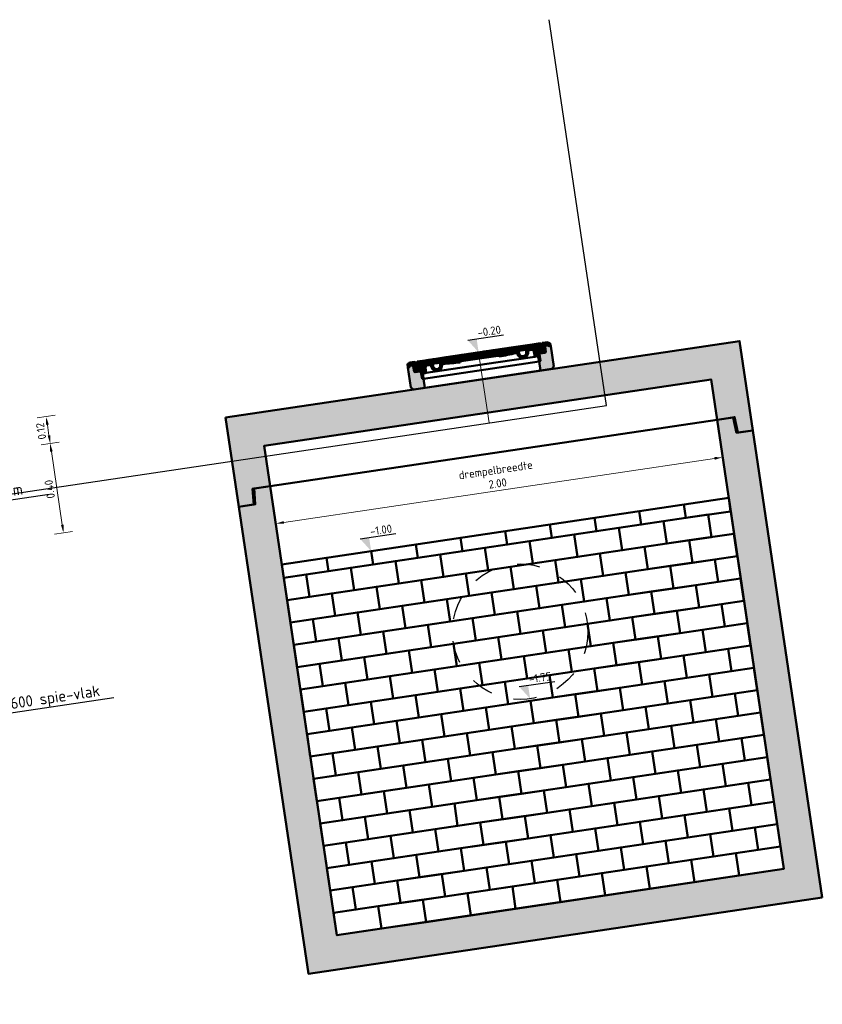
# Model space of a CAD drawing. Header units: metres. Extents: x 0 to 137602, y 0 to 467030.
# Tile 22 of 23: x 136905.92 to 136909.47, y 467025.58 to 467029.94. Entities that reach past the tile are written whole.
import ezdxf
from ezdxf import colors
from ezdxf.entities.mleader import LeaderData, LeaderLine
from ezdxf.math import Vec2, Vec3

# ---------------------------------------------------------------- set-up
doc = ezdxf.new("R2010")
doc.units = ezdxf.units.M
doc.linetypes.add('NLCS-HIDDEN', pattern=[4, 2, -2])
for name, color, linetype, lineweight in [('N-WE-AL-DETAILS_RIOOL-S', 7, 'Continuous', 25), ('N-WE-BC-BETONVORM-AD', 254, 'Continuous', 18), ('N-WE-RI-M', 7, 'Continuous', 18), ('N-WE-RI-PUT_BETON-GD', 7, 'Continuous', 50), ('N-WE-RI-PUT_BETON-GN', 7, 'NLCS-HIDDEN', 25), ('N-WE-VH-M', 7, 'Continuous', 18), ('X-XX-AL-PEILMAAT-SD', 7, 'Continuous', 25), ('X-XX-AL-VERWIJZING_DETAIL-T25', 7, 'Continuous', 25)]:
    doc.layers.add(name, color=color, linetype=linetype, lineweight=lineweight)
doc.layers.add('X-XX-AL-HULPLIJN-G', color=30, linetype='Continuous', lineweight=18, plot=False)
doc.layers.add('X-XX-AL-HULPLIJN-GD', color=30, linetype='Continuous', lineweight=25, plot=False)
doc.styles.add('NLCS-ISO', font='NLCS-ISO.ttf')
doc.styles.add('NLCS-ISO-M20-T18', font='NLCS-ISO.ttf', dxfattribs={"height": 0.036})
doc.styles.add('NLCS-ISO-M20-T25', font='NLCS-ISO.ttf', dxfattribs={"height": 0.05})
doc.dimstyles.new('NLCS-M20-T18-PIJL_L2_H2', dxfattribs={"dimscale": 0.02, "dimtxt": 2.5, "dimasz": 1.8, "dimexe": 2, "dimexo": 2, "dimgap": 0.7, "dimtad": 1, "dimzin": 0, "dimdsep": 46, "dimtxsty": 'NLCS-ISO-M20-T18', "dimcen": 0, "dimdle": 2, "dimclrd": 256, "dimclre": 256, "dimclrt": 10, "dimazin": 0, "dimtfac": 1, "dimtdec": 3, "dimtofl": 0, "dimtmove": 0, "dimatfit": 3, "dimfxl": 2, "dimfxlon": 1, "dimtfillclr": 256, "dimtolj": 1, "dimtzin": 0, "dimlwd": -1, "dimlwe": -1, "dimarcsym": 0})
pattern_1 = [(135, (-0.111887, 0.490277), (-0.00441942, -0.00441942), [])]

# ---------------------------------------------------------------- blocks, each defined once
blk = doc.blocks.new('*X250')
at = {"color": 0}
for p, q in [((1514.8, -270.6), (1526.5, -258.9)), ((1515.4, -261.2), (1531.8, -244.8)), ((1515.9, -251.9), (1523, -244.8)), ((1529.6, -255.8), (1540.6, -244.8)), ((1538.5, -255.8), (1549.5, -244.8)), ((1543.5, -259.6), (1550.6, -252.5)), ((1487.6, -271.4), (1488.1, -270.8)), ((1488, -279.8), (1497, -270.8)), ((1488.4, -288.2), (1504.4, -272.2)), ((1488.8, -296.6), (1497.3, -288.2)), ((1489.3, -305), (1496.9, -297.4)), ((1499.6, -285.9), (1509.6, -275.8)), ((1508.5, -285.8), (1526.2, -268.1)), ((1517.3, -285.8), (1525.9, -277.3)), ((1489.7, -313.4), (1496.6, -306.5)), ((1491.2, -320.8), (1496.3, -315.7))]:
    blk.add_line(p, q, dxfattribs=at)
blk = doc.blocks.new('putafdekking 120')
h = blk.add_hatch()
h.set_pattern_fill('ANSI31', color=256, scale=0.05, style=0)
h.set_pattern_definition([(45, (-6.7027224, -0.449537), (-0.0044194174, 0.0044194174), [])])
h.paths.add_polyline_path([(-0.295, 0.1021), (-0.2941, 0.0779, 0.403543), (-0.2911, 0.075), (-0.2687, 0.075, -0.409339), (-0.2657, 0.0721), (-0.2646, 0.0428, 0.39896), (-0.2617, 0.04), (-0.2585, 0.04), (-0.2561, 0.0886), (-0.2561, 0.09), (-0.272, 0.09), (-0.275, 0.085), (-0.283, 0.085), (-0.2848, 0.116), (-0.3187, 0.116), (-0.3195, 0.1), (-0.312, 0.1), (-0.312, 0.102, -0.414214), (-0.309, 0.105), (-0.298, 0.105, -0.403543)])
h = blk.add_hatch(color=256)
h.paths.add_polyline_path([(-0.2811, 0.0982), (-0.2838, 0.0982), (-0.2833, 0.0898), (-0.2741, 0.0898), (-0.2741, 0.0903, -0.000168), (-0.2807, 0.0905)])
h.paths.add_polyline_path([(-0.2735, 0.0982), (-0.2811, 0.0982), (-0.2807, 0.0905, 0.000168), (-0.2741, 0.0903)])
h.paths.add_polyline_path([(-0.2555, 0.0982), (-0.2735, 0.0982), (-0.2741, 0.0903), (-0.2622, 0.09), (-0.256, 0.09), (-0.256, 0.0898), (-0.2549, 0.0898)])
h.paths.add_polyline_path([(-0.2741, 0.0903), (-0.2741, 0.0898), (-0.2721, 0.0898), (-0.272, 0.09), (-0.2622, 0.09)])
h.paths.add_polyline_path([(-0.2622, 0.09), (-0.272, 0.09), (-0.2721, 0.0898), (-0.256, 0.0898), (-0.256, 0.0898)])
h = blk.add_hatch()
h.set_pattern_fill('ANSI31', color=256, scale=0.05, angle=90, style=0)
h.set_pattern_definition(pattern_1)
h.paths.add_polyline_path([(-0.2455, 0.116), (-0.282, 0.116), (-0.2807, 0.0905, 0.000168), (-0.2741, 0.0903), (-0.2735, 0.0982), (-0.2555, 0.0982), (-0.2549, 0.0898, 0.000003), (-0.2548, 0.0898, -0.000001), (-0.2548, 0.0898, -0.39539), (-0.2519, 0.0869), (-0.2511, 0.0669, 0.402899), (-0.2481, 0.064), (-0.2455, 0.064)])
for points in [[(-0.256, 0.09), (-0.2622, 0.09), (-0.256, 0.0898)], [(0.2624, 0.09), (0.256, 0.09), (0.256, 0.0898, 0.000162)]]:
    blk.add_hatch(color=256).paths.add_polyline_path(points)
h = blk.add_hatch()
h.set_pattern_fill('ANSI31', color=256, scale=0.05, angle=90, style=0)
h.set_pattern_definition(pattern_1)
h.paths.add_polyline_path([(-0.1606, 0.116), (-0.19, 0.116), (-0.19, 0.1), (-0.176, 0.1), (-0.1765, 0.0893), (-0.1683, 0.0893, -0.337176), (-0.1632, 0.0926, 0.000319), (-0.1606, 0.0923)])
h.paths.add_polyline_path([(-0.19, 0.116), (-0.2455, 0.116), (-0.2455, 0.064), (-0.243, 0.064), (-0.2421, 0.0878, -0.428049), (-0.2312, 0.0974, 0.001093), (-0.2195, 0.0964, -0.376421), (-0.2167, 0.0936), (-0.2165, 0.0893), (-0.2085, 0.0893), (-0.209, 0.1), (-0.19, 0.1)])
h = blk.add_hatch()
h.set_pattern_fill('ANSI31', color=256, scale=0.05, angle=90, style=0)
h.set_pattern_definition(pattern_1)
h.paths.add_polyline_path([(-0.145, 0.12), (-0.24, 0.12), (-0.2425, 0.116), (-0.1425, 0.116)])
h = blk.add_hatch()
h.set_pattern_fill('ANSI31', color=256, scale=0.05, angle=90, style=0)
h.set_pattern_definition(pattern_1)
h.paths.add_polyline_path([(-0.1686, 0.088, -0.066176), (-0.1683, 0.0893), (-0.1765, 0.0893), (-0.1765, 0.0892, -0.214804), (-0.1825, 0.0775, -0.066594), (-0.1861, 0.0753), (-0.1735, 0.0753, 0.144552)])
h.paths.add_polyline_path([(-0.2085, 0.0892), (-0.2085, 0.0893), (-0.2165, 0.0893), (-0.2165, 0.0891, 0.156776), (-0.2115, 0.0753), (-0.1989, 0.0753, -0.066594), (-0.2025, 0.0775, -0.214804)])
h.paths.add_polyline_path([(-0.19, 0.0742, -0.141721), (-0.1989, 0.0753), (-0.2115, 0.0753, 0.121312), (-0.2025, 0.0682, 0.133842), (-0.19, 0.0661)])
h.paths.add_polyline_path([(-0.1735, 0.0753), (-0.1861, 0.0753, -0.063878), (-0.19, 0.0742), (-0.19, 0.0661, 0.082019), (-0.1825, 0.0682, 0.121312)])
h = blk.add_hatch()
h.set_pattern_fill('ANSI31', color=256, scale=0.05, angle=90, style=0)
h.set_pattern_definition(pattern_1)
h.paths.add_polyline_path([(-0.124, 0.116), (-0.1425, 0.116), (-0.1606, 0.116), (-0.1606, 0.0923, 0.004382), (-0.124, 0.0899)])
h = blk.add_hatch()
h.set_pattern_fill('ANSI31', color=256, scale=0.05, angle=90, style=0)
h.set_pattern_definition(pattern_1)
h.paths.add_polyline_path([(0, 0.116), (-0.124, 0.116), (-0.124, 0.0899, 0.004381), (-0.0875, 0.088, -0.414214), (-0.0829, 0.0926), (0, 0.0926)])
h = blk.add_hatch()
h.set_pattern_fill('ANSI31', color=256, scale=0.05, angle=90, style=0)
h.set_pattern_definition(pattern_1)
h.paths.add_polyline_path([(0, 0.116), (0, 0.0926), (0.0829, 0.0926, -0.414214), (0.0875, 0.088, 0.009082), (0.1632, 0.0926, -0.412558), (0.1686, 0.088, 0.270609), (0.1825, 0.0682, 0.218258), (0.2025, 0.0682, 0.28348), (0.2165, 0.0891), (0.2167, 0.0936, -0.376421), (0.2195, 0.0964, 0.001093), (0.2312, 0.0974, -0.428049), (0.2421, 0.0878), (0.243, 0.064), (0.2481, 0.064, 0.402785), (0.2511, 0.0669), (0.2519, 0.0869, -0.395381), (0.2548, 0.0898), (0.2549, 0.0898), (0.2555, 0.0982), (0.2735, 0.0982), (0.2741, 0.0903), (0.2807, 0.0905), (0.282, 0.116), (0.2425, 0.116)])
h.paths.add_polyline_path([(0.176, 0.1), (0.209, 0.1), (0.2085, 0.0892, -0.214804), (0.2025, 0.0775, -0.351), (0.1825, 0.0775, -0.214804), (0.1765, 0.0892)], flags=16)
h = blk.add_hatch()
h.set_pattern_fill('ANSI31', color=256, scale=0.05, angle=90, style=0)
h.set_pattern_definition(pattern_1)
h.paths.add_polyline_path([(0.24, 0.12), (0.145, 0.12), (0.1425, 0.116), (0.2425, 0.116)])
h = blk.add_hatch(color=256)
h.paths.add_polyline_path([(0.2838, 0.0982), (0.2811, 0.0982), (0.2807, 0.0905), (0.2741, 0.0903), (0.2741, 0.0898), (0.2833, 0.0898)])
h.paths.add_polyline_path([(0.2811, 0.0982), (0.2735, 0.0982), (0.2741, 0.0903), (0.2807, 0.0905)])
h.paths.add_polyline_path([(0.2735, 0.0982), (0.2555, 0.0982), (0.2549, 0.0898, 0.000029), (0.256, 0.0898), (0.256, 0.09), (0.2624, 0.09, 0.000298), (0.2741, 0.0903), (0.2741, 0.0903)])
h.paths.add_polyline_path([(0.2741, 0.0903, -0.000298), (0.2624, 0.09), (0.272, 0.09), (0.2721, 0.0898), (0.2741, 0.0898)])
h.paths.add_polyline_path([(0.272, 0.09), (0.2624, 0.09, -0.000162), (0.256, 0.0898), (0.256, 0.0898), (0.2721, 0.0898)], flags=17)
at = {"layer": 'N-WE-BC-BETONVORM-AD'}
h = blk.add_hatch(color=256, dxfattribs=at)
h.dxf.hatch_style = 1
h.paths.add_polyline_path([(-0.2646, 0.0428), (-0.2657, 0.0722, 0.39896), (-0.2687, 0.075), (-0.2911, 0.075, -0.403543), (-0.2941, 0.0779), (-0.295, 0.1021, 0.403543), (-0.298, 0.105), (-0.309, 0.105, 0.414214), (-0.312, 0.102), (-0.312, 0.1), (-0.3195, 0.1), (-0.3195, 0.01), (-0.3095, 0), (-0.2585, 0), (-0.2585, 0.04), (-0.2617, 0.04, -0.39896)])
h = blk.add_hatch(color=256, dxfattribs=at)
h.dxf.hatch_style = 1
h.paths.add_polyline_path([(0.3195, 0.1), (0.312, 0.1), (0.312, 0.102, 0.414214), (0.309, 0.105), (0.298, 0.105, 0.403543), (0.295, 0.1021), (0.2941, 0.0779, -0.403543), (0.2911, 0.075), (0.2687, 0.075, 0.409339), (0.2657, 0.0721), (0.2647, 0.0429, -0.409339), (0.2617, 0.04), (0.2585, 0.04), (0.2585, 0), (0.3095, 0), (0.3195, 0.01)])
for p, q in [((-0.3195, 0.1), (-0.3187, 0.116)), ((-0.3195, 0.1), (-0.312, 0.1)), ((-0.3187, 0.116), (-0.2848, 0.116)), ((-0.31, 0.12), (-0.3125, 0.116)), ((-0.312, 0.1), (-0.312, 0.102)), ((-0.31, 0.12), (-0.285, 0.12)), ((-0.309, 0.105), (-0.298, 0.105)), ((-0.2941, 0.0779), (-0.295, 0.1021)), ((-0.285, 0.12), (-0.2825, 0.116)), ((-0.2848, 0.116), (-0.282, 0.116)), ((-0.2848, 0.116), (-0.283, 0.085)), ((-0.2838, 0.0982), (-0.2555, 0.0982)), ((-0.2548, 0.0898), (-0.2833, 0.0898)), ((-0.282, 0.116), (-0.2425, 0.116)), ((-0.2807, 0.0905), (-0.282, 0.116)), ((-0.275, 0.12), (-0.2775, 0.116)), ((-0.275, 0.12), (-0.25, 0.12)), ((-0.275, 0.12), (-0.24, 0.12)), ((-0.275, 0.085), (-0.272, 0.09)), ((-0.2735, 0.0982), (-0.2741, 0.0898)), ((-0.2741, 0.0903), (-0.2549, 0.0898)), ((-0.272, 0.09), (-0.2561, 0.09)), ((-0.272, 0.09), (-0.256, 0.09)), ((-0.272, 0.09), (-0.256, 0.09)), ((-0.256, 0.09), (-0.2585, 0.04)), ((-0.2555, 0.0982), (-0.2549, 0.0898)), ((-0.25, 0.12), (-0.2475, 0.116)), ((-0.24, 0.12), (-0.2425, 0.116)), ((-0.24, 0.12), (-0.215, 0.12)), ((-0.145, 0.12), (-0.24, 0.12)), ((-0.2167, 0.0936), (-0.2165, 0.0891)), ((-0.209, 0.1), (-0.2085, 0.0892)), ((-0.209, 0.1), (-0.176, 0.1)), ((-0.205, 0.12), (-0.18, 0.12)), ((-0.176, 0.1), (-0.1765, 0.0892)), ((-0.17, 0.12), (-0.145, 0.12)), ((-0.145, 0.12), (0.145, 0.12)), ((-0.145, 0.12), (-0.1425, 0.116)), ((-0.1425, 0.116), (0, 0.116)), ((-0.1425, 0.116), (0.1425, 0.116)), ((-0.135, 0.12), (-0.1375, 0.116)), ((-0.135, 0.12), (-0.11, 0.12)), ((-0.11, 0.12), (-0.1075, 0.116)), ((-0.1, 0.12), (-0.1025, 0.116)), ((-0.1, 0.12), (-0.075, 0.12)), ((-0.0875, 0.088), (-0.0875, 0.088)), ((-0.0829, 0.0926), (0.0829, 0.0926)), ((-0.075, 0.12), (-0.0725, 0.116)), ((-0.065, 0.12), (-0.0675, 0.116)), ((-0.065, 0.12), (-0.04, 0.12)), ((-0.04, 0.12), (-0.0375, 0.116)), ((-0.03, 0.12), (-0.0325, 0.116)), ((-0.03, 0.12), (-0.005, 0.12)), ((-0.005, 0.12), (-0.0025, 0.116)), ((0.1425, 0.116), (0, 0.116)), ((0.005, 0.12), (0.0025, 0.116)), ((0.03, 0.12), (0.005, 0.12)), ((0.03, 0.12), (0.0325, 0.116)), ((0.04, 0.12), (0.0375, 0.116)), ((0.065, 0.12), (0.04, 0.12)), ((0.065, 0.12), (0.0675, 0.116)), ((0.075, 0.12), (0.0725, 0.116)), ((0.0875, 0.088), (0.0875, 0.088)), ((0.1, 0.12), (0.1025, 0.116)), ((0.11, 0.12), (0.1075, 0.116)), ((0.135, 0.12), (0.1375, 0.116)), ((0.145, 0.12), (0.1425, 0.116)), ((0.145, 0.12), (0.24, 0.12)), ((0.209, 0.1), (0.176, 0.1)), ((0.176, 0.1), (0.1765, 0.0892)), ((0.209, 0.1), (0.2085, 0.0892)), ((0.2167, 0.0936), (0.2165, 0.0891)), ((0.24, 0.12), (0.275, 0.12)), ((0.24, 0.12), (0.2425, 0.116)), ((0.2425, 0.116), (0.282, 0.116)), ((0.25, 0.12), (0.2475, 0.116)), ((0.2549, 0.0898), (0.2548, 0.0898)), ((0.2555, 0.0982), (0.2549, 0.0898)), ((0.2549, 0.0898), (0.2833, 0.0898)), ((0.2838, 0.0982), (0.2555, 0.0982)), ((0.256, 0.09), (0.2585, 0.04)), ((0.256, 0.09), (0.272, 0.09)), ((0.272, 0.09), (0.256, 0.09)), ((0.275, 0.085), (0.272, 0.09)), ((0.2735, 0.0982), (0.2741, 0.0898)), ((0.2741, 0.0903), (0.2807, 0.0905)), ((0.275, 0.12), (0.2775, 0.116)), ((0.2807, 0.0905), (0.282, 0.116)), ((0.2848, 0.116), (0.282, 0.116)), ((0.285, 0.12), (0.2825, 0.116)), ((0.2848, 0.116), (0.283, 0.085)), ((0.3187, 0.116), (0.2848, 0.116)), ((0.31, 0.12), (0.285, 0.12)), ((0.2941, 0.0779), (0.295, 0.1021)), ((0.309, 0.105), (0.298, 0.105)), ((0.31, 0.12), (0.3125, 0.116)), ((0.312, 0.1), (0.312, 0.102)), ((0.3195, 0.1), (0.312, 0.1)), ((0.3195, 0.1), (0.3187, 0.116)), ((-0.2911, 0.075), (-0.2814, 0.075)), ((-0.2911, 0.075), (-0.2687, 0.075)), ((-0.283, 0.085), (-0.275, 0.085)), ((-0.2657, 0.0722), (-0.2646, 0.0428)), ((0.2657, 0.0722), (0.2646, 0.0428)), ((0.2911, 0.075), (0.2687, 0.075)), ((0.283, 0.085), (0.275, 0.085)), ((-0.2585, 0.04), (-0.2617, 0.04)), ((-0.2585, 0.04), (0.2585, 0.04)), ((0.2585, 0.04), (0.2617, 0.04))]:
    blk.add_line(p, q)
at = {"color": 7}
for p, q in [((-0.2421, 0.0878), (-0.243, 0.064)), ((0.2421, 0.0878), (0.243, 0.064)), ((-0.2519, 0.0869), (-0.2511, 0.0669)), ((-0.2481, 0.064), (-0.243, 0.064)), ((-0.243, 0.064), (-0.2424, 0.0792)), ((-0.243, 0.064), (0.068, 0.064)), ((0.068, 0.064), (0.243, 0.064)), ((0.243, 0.064), (0.2481, 0.064)), ((0.2511, 0.0669), (0.2519, 0.0869))]:
    blk.add_line(p, q, dxfattribs=at)
at = {"color": 0, "linetype": 'ByBlock'}
blk.add_line((0.0219, 0.12), (0.0343, 0.12), dxfattribs=at)
for points in [[(-0.2585, 0.04), (-0.2585, 0), (-0.3095, 0), (-0.3195, 0.01), (-0.3195, 0.1)], [(0.2585, 0.04), (0.2585, 0), (0.3095, 0), (0.3195, 0.01), (0.3195, 0.1)], [(-0.2585, 0), (0.2585, 0)]]:
    blk.add_lwpolyline(points)
for centre, radius, start, end in [((-0.309, 0.102), 0.003, 90, 180), ((-0.298, 0.102), 0.003, 2.0953, 90), ((0, 9.9235), 9.837, 268.36482, 268.40334), ((0, 9.9235), 9.837, 268.51535, 268.5157), ((-0.2321, 0.0874), 0.01, 85.0845, 177.7778), ((0.0003, 2.79), 2.7026, 265.0845, 265.335), ((-0.2197, 0.0934), 0.003, 2.8253, 85.335), ((-0.1925, 0.09), 0.024, 182.0679, 245.3757), ((-0.1925, 0.09), 0.016, 182.8253, 231.3178), ((-0.1925, 0.09), 0.016, 308.6822, 357.1747), ((-0.1925, 0.09), 0.024, 294.6243, 355.1927), ((-0.1636, 0.0876), 0.005, 85.5168, 175.1927), ((0, 2.1742), 2.088, 265.5168, 267.5983), ((-0.0829, 0.088), 0.0046, 90, 180), ((0.0829, 0.088), 0.0046, 0, 90), ((0, 2.1742), 2.088, 272.4017, 274.4832), ((0.1636, 0.0876), 0.005, 4.8073, 94.4832), ((0.1925, 0.09), 0.024, 184.8073, 245.3757), ((0.1925, 0.09), 0.016, 182.8253, 231.3178), ((0.1925, 0.09), 0.016, 308.6822, 357.1747), ((0.1925, 0.09), 0.024, 294.6243, 357.9321), ((0.2197, 0.0934), 0.003, 94.665, 177.1747), ((-0.0003, 2.79), 2.7026, 274.665, 274.9155), ((0.2321, 0.0874), 0.01, 2.2222, 94.9155), ((0, 9.9235), 9.837, 271.48465, 271.59666), ((0.298, 0.102), 0.003, 90, 177.9047), ((0.309, 0.102), 0.003, 0, 90), ((-0.2911, 0.078), 0.003, 182.0953, 270), ((-0.2687, 0.072), 0.003, 3, 90), ((-0.1925, 0.09), 0.024, 192.0349, 245.3757), ((-0.1925, 0.09), 0.024, 192.0349, 245.3757), ((-0.1925, 0.09), 0.016, 231.3178, 308.6822), ((-0.1925, 0.09), 0.024, 245.3757, 294.6243), ((-0.1925, 0.09), 0.024, 294.6243, 339.7821), ((0.1925, 0.09), 0.016, 231.3178, 308.6822), ((0.1925, 0.09), 0.024, 245.3757, 294.6243), ((0.2687, 0.072), 0.003, 90, 177), ((0.2911, 0.078), 0.003, 270, 357.9047), ((-0.2617, 0.043), 0.003, 183, 270), ((0.2617, 0.043), 0.003, 270, 357)]:
    blk.add_arc(centre, radius, start, end)
at = {"color": 7}
for centre, start, end in [((-0.2549, 0.0868), 2.2222, 88.5157), ((0.2549, 0.0868), 91.4636, 177.7553), ((-0.2481, 0.067), 182.2222, 270), ((0.2481, 0.067), 270, 357.7553)]:
    blk.add_arc(centre, 0.003, start, end, dxfattribs=at)
at = {"layer": 'Defpoints', "color": 0, "linetype": 'ByBlock'}
for p in [(-0.2807, 0.0905), (-0.1925, 0.09), (0.02, 0.12), (0.0305, 0.12), (0.2807, 0.0905), (-0.1757, 0.0728)]:
    blk.add_point(p, dxfattribs=at)
at = {"layer": 'X-XX-AL-HULPLIJN-G'}
blk.add_lwpolyline([(0, 0.12), (0, -0.1953)], dxfattribs=at)
at = {"xscale": 0.0009999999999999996, "yscale": 0.0009999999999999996, "zscale": 0.0009999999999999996}
blk.add_blockref('*X250', (-1.2315, 0.3608), dxfattribs=at)
blk = doc.blocks.new('*D263')
at = {"layer": 'Defpoints', "color": 0, "transparency": 16777216}
for p in [(136906.0555, 467028.063), (136904.6322, 467027.8515), (136904.691, 467027.4559)]:
    blk.add_point(p, dxfattribs=at)
at = {"layer": 'N-WE-RI-M', "transparency": 16777216}
for p, q in [((136906.016, 467028.0572), (136906.0951, 467028.0689)), ((136906.109, 467027.703), (136906.0608, 467028.0274)), ((136906.0747, 467027.6615), (136906.1539, 467027.6733))]:
    blk.add_line(p, q, dxfattribs=at)
for points in [[(136906.0549, 467028.0265), (136906.0667, 467028.0283), (136906.0555, 467028.063)], [(136906.1031, 467027.7021), (136906.115, 467027.7039), (136906.1143, 467027.6674)]]:
    blk.add_solid(points, dxfattribs=at)
at = {"layer": 'N-WE-RI-M', "color": 10, "transparency": 16777216, "insert": (136906.0533, 467027.8605), "char_height": 0.036, "attachment_point": 5, "rotation": 98.4528, "style": 'NLCS-ISO-M20-T18'}
blk.add_mtext('\\A1;0.40', dxfattribs=at)
blk = doc.blocks.new('*D264')
at = {"layer": 'Defpoints', "color": 0, "transparency": 16777216}
for p in [(136909.0321, 467028.0019), (136909.0588, 467027.8219), (136907.0805, 467027.5279)]:
    blk.add_point(p, dxfattribs=at)
at = {"layer": 'N-WE-RI-M', "transparency": 16777216}
for p, q in [((136909.0379, 467027.9623), (136909.0262, 467028.0415)), ((136907.0894, 467027.7132), (136908.9965, 467027.9966)), ((136907.0597, 467027.6684), (136907.0479, 467027.7475))]:
    blk.add_line(p, q, dxfattribs=at)
for points in [[(136908.9956, 467028.0025), (136908.9973, 467027.9907), (136909.0321, 467028.0019)], [(136907.0885, 467027.7191), (136907.0903, 467027.7073), (136907.0538, 467027.7079)]]:
    blk.add_solid(points, dxfattribs=at)
at = {"layer": 'N-WE-RI-M', "color": 10, "transparency": 16777216, "insert": (136908.0319, 467027.916), "char_height": 0.036, "attachment_point": 5, "rotation": 8.4528, "style": 'NLCS-ISO-M20-T18'}
blk.add_mtext('\\A1;drempelbreedte\\P2.00', dxfattribs=at)
blk = doc.blocks.new('*D286')
at = {"layer": 'Defpoints', "color": 0, "transparency": 16777216}
for p in [(136906.0555, 467028.063), (136904.6322, 467027.8515), (136903.477, 467027.8012)]:
    blk.add_point(p, dxfattribs=at)
at = {"layer": 'N-WE-VH-M', "transparency": 16777216}
for p, q in [((136905.9983, 467028.1758), (136906.0774, 467028.1876)), ((136906.0432, 467028.1461), (136906.0502, 467028.0986)), ((136906.016, 467028.0572), (136906.0951, 467028.0689))]:
    blk.add_line(p, q, dxfattribs=at)
for points in [[(136906.0372, 467028.1452), (136906.0491, 467028.147), (136906.0379, 467028.1817)], [(136906.0443, 467028.0978), (136906.0562, 467028.0995), (136906.0555, 467028.063)]]:
    blk.add_solid(points, dxfattribs=at)
at = {"layer": 'N-WE-VH-M', "color": 10, "transparency": 16777216, "insert": (136906.015, 467028.1177), "char_height": 0.036, "attachment_point": 5, "rotation": 98.4528, "style": 'NLCS-ISO-M20-T18'}
blk.add_mtext('\\A1;0.12', dxfattribs=at)
blk = doc.blocks.new('SAL-PEILMAAT_INFRACAD_H01-SOD')
blk.add_line((-2, 3), (6, 3))
blk.add_solid([(-2, 3), (0, 3), (0, 0)])
at = {"style": 'NLCS-ISO'}
blk.add_attdef('...', (0.4, 3.4), '', height=1.8, dxfattribs=at)

msp = doc.modelspace()

# ---------------------------------------------------------------- hatches: boundary and pattern name
at = {"layer": 'N-WE-BC-BETONVORM-AD'}
h = msp.add_hatch(color=256, dxfattribs=at)
h.dxf.hatch_style = 1
h.paths.add_polyline_path([(136906.8322, 467028.1785), (136906.891, 467027.7828), (136906.957, 467027.7926), (136906.9517, 467027.8626), (136907.0291, 467027.8741), (136907.0026, 467028.0521), (136908.9809, 467028.3461), (136909.0074, 467028.1681), (136909.0848, 467028.1796), (136909.1, 467028.1111), (136909.166, 467028.1209), (136909.1072, 467028.5165)])
h = msp.add_hatch(color=256, dxfattribs=at)
h.dxf.hatch_style = 1
h.paths.add_polyline_path([(136909.4732, 467026.0536), (136909.166, 467028.1209), (136909.0936, 467028.1101), (136909.0783, 467028.1786), (136909.0074, 467028.1681), (136909.3028, 467026.1799), (136907.3246, 467025.8859), (136907.0291, 467027.8741), (136906.9581, 467027.8636), (136906.9635, 467027.7936), (136906.891, 467027.7828), (136907.0236, 467026.8906), (136907.1982, 467025.7155)])

# ---------------------------------------------------------------- linework, layer by layer
at = {"layer": 'N-WE-AL-DETAILS_RIOOL-S', "color": 3, "linetype": 'Continuous'}
for p, q in [((136909.0855, 467028.1724), (136909.0796, 467028.1763)), ((136909.0829, 467028.1711), (136909.0805, 467028.1728)), ((136909.0836, 467028.1677), (136909.0813, 467028.1692)), ((136909.0846, 467028.176), (136909.0825, 467028.1774)), ((136906.9529, 467027.8592), (136906.9545, 467027.8611)), ((136906.9531, 467027.8555), (136906.9576, 467027.861)), ((136906.9559, 467027.855), (136906.9578, 467027.8573)), ((136906.9563, 467027.8515), (136906.958, 467027.8537))]:
    msp.add_line(p, q, dxfattribs=at)
at = {"layer": 'N-WE-AL-DETAILS_RIOOL-S', "color": 3, "linetype": 'Continuous', "flags": 128}
for points in [[(136909.0821, 467028.1657), (136909.0793, 467028.1779), (136909.081, 467028.1782), (136909.0812, 467028.1778), (136909.0845, 467028.1767), (136909.0861, 467028.1699), (136909.0855, 467028.1698), (136909.0846, 467028.1716), (136909.0834, 467028.172), (136909.0828, 467028.1709), (136909.084, 467028.1661)], [(136906.9583, 467027.8501), (136906.9575, 467027.8625), (136906.9556, 467027.8624), (136906.9556, 467027.8619), (136906.9528, 467027.8599), (136906.9533, 467027.8529), (136906.9538, 467027.8531), (136906.9542, 467027.8551), (136906.9552, 467027.8558), (136906.9561, 467027.8549), (136906.9564, 467027.8499)]]:
    msp.add_lwpolyline(points, close=True, dxfattribs=at)
at = {"layer": 'N-WE-AL-DETAILS_RIOOL-S', "color": 3, "flags": 128}
for points in [[(136909.248, 467027.5693), (136909.248, 467027.5693)], [(136909.249, 467027.5626), (136909.249, 467027.5626)]]:
    msp.add_lwpolyline(points, close=True, dxfattribs=at)
at = {"layer": 'N-WE-RI-PUT_BETON-GD'}
for points in [[(136906.8322, 467028.1785), (136906.891, 467027.7828), (136906.957, 467027.7926), (136906.9517, 467027.8626), (136907.0291, 467027.8741), (136907.0026, 467028.0521), (136908.9809, 467028.3461), (136909.0074, 467028.1681), (136909.0848, 467028.1796), (136909.1, 467028.1111), (136909.166, 467028.1209), (136909.1072, 467028.5165)], [(136909.4732, 467026.0536), (136909.166, 467028.1209), (136909.0936, 467028.1101), (136909.0783, 467028.1786), (136909.0074, 467028.1681), (136909.3028, 467026.1799), (136907.3246, 467025.8859), (136907.0291, 467027.8741), (136906.9581, 467027.8636), (136906.9635, 467027.7936), (136906.891, 467027.7828), (136907.0236, 467026.8906), (136907.1982, 467025.7155)], [(136908.7709, 467027.7184), (136908.9687, 467027.7478), (136908.9834, 467027.6489), (136908.7856, 467027.6195)], [(136908.5731, 467027.689), (136908.7709, 467027.7184), (136908.7856, 467027.6195), (136908.5878, 467027.5901)], [(136908.1774, 467027.6302), (136908.3752, 467027.6596), (136908.3899, 467027.5607), (136908.1921, 467027.5313)], [(136908.3752, 467027.6596), (136908.5731, 467027.689), (136908.5878, 467027.5901), (136908.3899, 467027.5607)], [(136908.8845, 467027.6342), (136909.0823, 467027.6636), (136909.097, 467027.5647), (136908.8992, 467027.5353)], [(136907.9796, 467027.6008), (136908.1774, 467027.6302), (136908.1921, 467027.5313), (136907.9943, 467027.5019)], [(136908.6867, 467027.6048), (136908.8845, 467027.6342), (136908.8992, 467027.5353), (136908.7014, 467027.5059)], [(136907.5839, 467027.542), (136907.7818, 467027.5714), (136907.7965, 467027.4725), (136907.5986, 467027.4431)], [(136907.7818, 467027.5714), (136907.9796, 467027.6008), (136907.9943, 467027.5019), (136907.7965, 467027.4725)], [(136908.291, 467027.546), (136908.4889, 467027.5754), (136908.5036, 467027.4765), (136908.3057, 467027.4471)], [(136908.4889, 467027.5754), (136908.6867, 467027.6048), (136908.7014, 467027.5059), (136908.5036, 467027.4765)], [(136907.3861, 467027.5126), (136907.5839, 467027.542), (136907.5986, 467027.4431), (136907.4008, 467027.4137)], [(136908.0932, 467027.5166), (136908.291, 467027.546), (136908.3057, 467027.4471), (136908.1079, 467027.4177)], [(136908.8003, 467027.5206), (136908.9981, 467027.55), (136909.0128, 467027.4511), (136908.815, 467027.4217)], [(136907.1883, 467027.4832), (136907.3861, 467027.5126), (136907.4008, 467027.4137), (136907.203, 467027.3843)], [(136907.6975, 467027.4578), (136907.8954, 467027.4872), (136907.9101, 467027.3883), (136907.7122, 467027.3589)], [(136907.8954, 467027.4872), (136908.0932, 467027.5166), (136908.1079, 467027.4177), (136907.9101, 467027.3883)], [(136908.4046, 467027.4618), (136908.6025, 467027.4912), (136908.6172, 467027.3923), (136908.4193, 467027.3629)], [(136908.6025, 467027.4912), (136908.8003, 467027.5206), (136908.815, 467027.4217), (136908.6172, 467027.3923)], [(136907.4997, 467027.4284), (136907.6975, 467027.4578), (136907.7122, 467027.3589), (136907.5144, 467027.3295)], [(136908.2068, 467027.4324), (136908.4046, 467027.4618), (136908.4193, 467027.3629), (136908.2215, 467027.3335)], [(136908.9139, 467027.4364), (136909.1117, 467027.4658), (136909.1264, 467027.3669), (136908.9286, 467027.3375)], [(136907.1041, 467027.3696), (136907.3019, 467027.399), (136907.3166, 467027.3001), (136907.1188, 467027.2707)], [(136907.3019, 467027.399), (136907.4997, 467027.4284), (136907.5144, 467027.3295), (136907.3166, 467027.3001)], [(136907.8112, 467027.3736), (136908.009, 467027.403), (136908.0237, 467027.3041), (136907.8259, 467027.2747)], [(136908.009, 467027.403), (136908.2068, 467027.4324), (136908.2215, 467027.3335), (136908.0237, 467027.3041)], [(136908.5183, 467027.3776), (136908.7161, 467027.407), (136908.7308, 467027.3081), (136908.533, 467027.2787)], [(136908.7161, 467027.407), (136908.9139, 467027.4364), (136908.9286, 467027.3375), (136908.7308, 467027.3081)], [(136907.6133, 467027.3442), (136907.8112, 467027.3736), (136907.8259, 467027.2747), (136907.628, 467027.2453)], [(136908.3204, 467027.3482), (136908.5183, 467027.3776), (136908.533, 467027.2787), (136908.3351, 467027.2493)], [(136907.2177, 467027.2854), (136907.4155, 467027.3148), (136907.4302, 467027.2159), (136907.2324, 467027.1865)], [(136907.4155, 467027.3148), (136907.6133, 467027.3442), (136907.628, 467027.2453), (136907.4302, 467027.2159)], [(136907.9248, 467027.2894), (136908.1226, 467027.3188), (136908.1373, 467027.2199), (136907.9395, 467027.1905)], [(136908.1226, 467027.3188), (136908.3204, 467027.3482), (136908.3351, 467027.2493), (136908.1373, 467027.2199)], [(136908.6319, 467027.2934), (136908.8297, 467027.3228), (136908.8444, 467027.2239), (136908.6466, 467027.1945)], [(136908.8297, 467027.3228), (136909.0275, 467027.3522), (136909.0422, 467027.2533), (136908.8444, 467027.2239)], [(136907.7269, 467027.26), (136907.9248, 467027.2894), (136907.9395, 467027.1905), (136907.7416, 467027.1611)], [(136908.434, 467027.264), (136908.6319, 467027.2934), (136908.6466, 467027.1945), (136908.4487, 467027.1651)], [(136908.9433, 467027.2386), (136909.1411, 467027.268), (136909.1558, 467027.169), (136908.958, 467027.1397)], [(136907.3313, 467027.2012), (136907.5291, 467027.2306), (136907.5438, 467027.1317), (136907.346, 467027.1023)], [(136907.5291, 467027.2306), (136907.7269, 467027.26), (136907.7416, 467027.1611), (136907.5438, 467027.1317)], [(136908.0384, 467027.2052), (136908.2362, 467027.2346), (136908.2509, 467027.1357), (136908.0531, 467027.1063)], [(136908.2362, 467027.2346), (136908.434, 467027.264), (136908.4487, 467027.1651), (136908.2509, 467027.1357)], [(136908.7455, 467027.2092), (136908.9433, 467027.2386), (136908.958, 467027.1397), (136908.7602, 467027.1103)], [(136907.1335, 467027.1718), (136907.3313, 467027.2012), (136907.346, 467027.1023), (136907.1482, 467027.0729)], [(136907.8406, 467027.1758), (136908.0384, 467027.2052), (136908.0531, 467027.1063), (136907.8553, 467027.0769)], [(136908.3498, 467027.1504), (136908.5477, 467027.1798), (136908.5624, 467027.0809), (136908.3645, 467027.0515)], [(136908.5477, 467027.1798), (136908.7455, 467027.2092), (136908.7602, 467027.1103), (136908.5624, 467027.0809)], [(136907.4449, 467027.117), (136907.6427, 467027.1464), (136907.6574, 467027.0475), (136907.4596, 467027.0181)], [(136907.6427, 467027.1464), (136907.8406, 467027.1758), (136907.8553, 467027.0769), (136907.6574, 467027.0475)], [(136908.152, 467027.121), (136908.3498, 467027.1504), (136908.3645, 467027.0515), (136908.1667, 467027.0221)], [(136908.8591, 467027.125), (136909.0569, 467027.1544), (136909.0716, 467027.0554), (136908.8738, 467027.026)], [(136907.2471, 467027.0876), (136907.4449, 467027.117), (136907.4596, 467027.0181), (136907.2618, 467026.9887)], [(136907.7563, 467027.0622), (136907.9542, 467027.0916), (136907.9689, 467026.9927), (136907.771, 467026.9633)], [(136907.9542, 467027.0916), (136908.152, 467027.121), (136908.1667, 467027.0221), (136907.9689, 467026.9927)], [(136908.4634, 467027.0662), (136908.6613, 467027.0956), (136908.676, 467026.9966), (136908.4781, 467026.9672)], [(136908.6613, 467027.0956), (136908.8591, 467027.125), (136908.8738, 467027.026), (136908.676, 467026.9966)], [(136907.5585, 467027.0328), (136907.7563, 467027.0622), (136907.771, 467026.9633), (136907.5732, 467026.9339)], [(136908.2656, 467027.0368), (136908.4634, 467027.0662), (136908.4781, 467026.9672), (136908.2803, 467026.9378)], [(136908.9727, 467027.0407), (136909.1705, 467027.0701), (136909.1852, 467026.9712), (136908.9874, 467026.9418)], [(136907.3607, 467027.0034), (136907.5585, 467027.0328), (136907.5732, 467026.9339), (136907.3754, 467026.9045)], [(136907.87, 467026.978), (136908.0678, 467027.0074), (136908.0825, 467026.9084), (136907.8847, 467026.879)], [(136908.0678, 467027.0074), (136908.2656, 467027.0368), (136908.2803, 467026.9378), (136908.0825, 467026.9084)], [(136908.577, 467026.9819), (136908.7749, 467027.0113), (136908.7896, 467026.9124), (136908.5917, 467026.883)], [(136908.7749, 467027.0113), (136908.9727, 467027.0407), (136908.9874, 467026.9418), (136908.7896, 467026.9124)], [(136907.1629, 467026.974), (136907.3607, 467027.0034), (136907.3754, 467026.9045), (136907.1776, 467026.8751)], [(136907.6721, 467026.9486), (136907.87, 467026.978), (136907.8847, 467026.879), (136907.6868, 467026.8496)], [(136908.3792, 467026.9525), (136908.577, 467026.9819), (136908.5917, 467026.883), (136908.3939, 467026.8536)], [(136907.2765, 467026.8898), (136907.4743, 467026.9192), (136907.489, 467026.8202), (136907.2912, 467026.7908)], [(136907.4743, 467026.9192), (136907.6721, 467026.9486), (136907.6868, 467026.8496), (136907.489, 467026.8202)], [(136907.9836, 467026.8937), (136908.1814, 467026.9231), (136908.1961, 467026.8242), (136907.9983, 467026.7948)], [(136908.1814, 467026.9231), (136908.3792, 467026.9525), (136908.3939, 467026.8536), (136908.1961, 467026.8242)], [(136908.6907, 467026.8977), (136908.8885, 467026.9271), (136908.9032, 467026.8282), (136908.7054, 467026.7988)], [(136908.8885, 467026.9271), (136909.0863, 467026.9565), (136909.101, 467026.8576), (136908.9032, 467026.8282)], [(136907.7857, 467026.8643), (136907.9836, 467026.8937), (136907.9983, 467026.7948), (136907.8004, 467026.7654)], [(136908.4928, 467026.8683), (136908.6907, 467026.8977), (136908.7054, 467026.7988), (136908.5075, 467026.7694)], [(136907.3901, 467026.8055), (136907.5879, 467026.8349), (136907.6026, 467026.736), (136907.4048, 467026.7066)], [(136907.5879, 467026.8349), (136907.7857, 467026.8643), (136907.8004, 467026.7654), (136907.6026, 467026.736)], [(136908.0972, 467026.8095), (136908.295, 467026.8389), (136908.3097, 467026.74), (136908.1119, 467026.7106)], [(136908.295, 467026.8389), (136908.4928, 467026.8683), (136908.5075, 467026.7694), (136908.3097, 467026.74)], [(136908.8043, 467026.8135), (136909.0021, 467026.8429), (136909.0168, 467026.744), (136908.819, 467026.7146)], [(136909.0021, 467026.8429), (136909.1999, 467026.8723), (136909.2146, 467026.7734), (136909.0168, 467026.744)], [(136907.1923, 467026.7761), (136907.3901, 467026.8055), (136907.4048, 467026.7066), (136907.207, 467026.6772)], [(136907.8994, 467026.7801), (136908.0972, 467026.8095), (136908.1119, 467026.7106), (136907.9141, 467026.6812)], [(136908.6064, 467026.7841), (136908.8043, 467026.8135), (136908.819, 467026.7146), (136908.6211, 467026.6852)], [(136907.5037, 467026.7213), (136907.7015, 467026.7507), (136907.7162, 467026.6518), (136907.5184, 467026.6224)], [(136907.7015, 467026.7507), (136907.8994, 467026.7801), (136907.9141, 467026.6812), (136907.7162, 467026.6518)], [(136908.2108, 467026.7253), (136908.4086, 467026.7547), (136908.4233, 467026.6558), (136908.2255, 467026.6264)], [(136908.4086, 467026.7547), (136908.6064, 467026.7841), (136908.6211, 467026.6852), (136908.4233, 467026.6558)], [(136908.9179, 467026.7293), (136909.1157, 467026.7587), (136909.1304, 467026.6598), (136908.9326, 467026.6304)], [(136907.3059, 467026.6919), (136907.5037, 467026.7213), (136907.5184, 467026.6224), (136907.3206, 467026.593)], [(136908.013, 467026.6959), (136908.2108, 467026.7253), (136908.2255, 467026.6264), (136908.0277, 467026.597)], [(136908.5222, 467026.6705), (136908.7201, 467026.6999), (136908.7348, 467026.601), (136908.5369, 467026.5716)], [(136908.7201, 467026.6999), (136908.9179, 467026.7293), (136908.9326, 467026.6304), (136908.7348, 467026.601)], [(136907.6173, 467026.6371), (136907.8151, 467026.6665), (136907.8298, 467026.5676), (136907.632, 467026.5382)], [(136907.8151, 467026.6665), (136908.013, 467026.6959), (136908.0277, 467026.597), (136907.8298, 467026.5676)], [(136908.3244, 467026.6411), (136908.5222, 467026.6705), (136908.5369, 467026.5716), (136908.3391, 467026.5422)], [(136909.0315, 467026.6451), (136909.2293, 467026.6745), (136909.244, 467026.5756), (136909.0462, 467026.5462)], [(136907.4195, 467026.6077), (136907.6173, 467026.6371), (136907.632, 467026.5382), (136907.4342, 467026.5088)], [(136908.1266, 467026.6117), (136908.3244, 467026.6411), (136908.3391, 467026.5422), (136908.1413, 467026.5128)], [(136908.6358, 467026.5863), (136908.8337, 467026.6157), (136908.8484, 467026.5168), (136908.6505, 467026.4874)], [(136908.8337, 467026.6157), (136909.0315, 467026.6451), (136909.0462, 467026.5462), (136908.8484, 467026.5168)], [(136907.2217, 467026.5783), (136907.4195, 467026.6077), (136907.4342, 467026.5088), (136907.2364, 467026.4794)], [(136907.7309, 467026.5529), (136907.9288, 467026.5823), (136907.9435, 467026.4834), (136907.7456, 467026.454)], [(136907.9288, 467026.5823), (136908.1266, 467026.6117), (136908.1413, 467026.5128), (136907.9435, 467026.4834)], [(136908.438, 467026.5569), (136908.6358, 467026.5863), (136908.6505, 467026.4874), (136908.4527, 467026.458)], [(136907.5331, 467026.5235), (136907.7309, 467026.5529), (136907.7456, 467026.454), (136907.5478, 467026.4246)], [(136908.0424, 467026.4981), (136908.2402, 467026.5275), (136908.2549, 467026.4286), (136908.0571, 467026.3992)], [(136908.2402, 467026.5275), (136908.438, 467026.5569), (136908.4527, 467026.458), (136908.2549, 467026.4286)], [(136908.7495, 467026.5021), (136908.9473, 467026.5315), (136908.962, 467026.4326), (136908.7642, 467026.4032)], [(136908.9473, 467026.5315), (136909.1451, 467026.5609), (136909.1598, 467026.462), (136908.962, 467026.4326)], [(136907.3353, 467026.4941), (136907.5331, 467026.5235), (136907.5478, 467026.4246), (136907.35, 467026.3952)], [(136907.8445, 467026.4687), (136908.0424, 467026.4981), (136908.0571, 467026.3992), (136907.8592, 467026.3698)], [(136908.5516, 467026.4727), (136908.7495, 467026.5021), (136908.7642, 467026.4032), (136908.5663, 467026.3738)], [(136907.4489, 467026.4099), (136907.6467, 467026.4393), (136907.6614, 467026.3404), (136907.4636, 467026.311)], [(136907.6467, 467026.4393), (136907.8445, 467026.4687), (136907.8592, 467026.3698), (136907.6614, 467026.3404)], [(136908.156, 467026.4139), (136908.3538, 467026.4433), (136908.3685, 467026.3444), (136908.1707, 467026.315)], [(136908.3538, 467026.4433), (136908.5516, 467026.4727), (136908.5663, 467026.3738), (136908.3685, 467026.3444)], [(136908.8631, 467026.4179), (136909.0609, 467026.4473), (136909.0756, 467026.3483), (136908.8778, 467026.3189)], [(136909.0609, 467026.4473), (136909.2587, 467026.4767), (136909.2734, 467026.3777), (136909.0756, 467026.3483)], [(136907.2511, 467026.3805), (136907.4489, 467026.4099), (136907.4636, 467026.311), (136907.2658, 467026.2816)], [(136907.9582, 467026.3845), (136908.156, 467026.4139), (136908.1707, 467026.315), (136907.9729, 467026.2856)], [(136908.6652, 467026.3885), (136908.8631, 467026.4179), (136908.8778, 467026.3189), (136908.6799, 467026.2895)], [(136907.5625, 467026.3257), (136907.7603, 467026.3551), (136907.775, 467026.2562), (136907.5772, 467026.2268)], [(136907.7603, 467026.3551), (136907.9582, 467026.3845), (136907.9729, 467026.2856), (136907.775, 467026.2562)], [(136908.2696, 467026.3297), (136908.4674, 467026.3591), (136908.4821, 467026.2601), (136908.2843, 467026.2307)], [(136908.4674, 467026.3591), (136908.6652, 467026.3885), (136908.6799, 467026.2895), (136908.4821, 467026.2601)], [(136908.9767, 467026.3336), (136909.1745, 467026.363), (136909.1892, 467026.2641), (136908.9914, 467026.2347)], [(136907.3647, 467026.2963), (136907.5625, 467026.3257), (136907.5772, 467026.2268), (136907.3794, 467026.1974)], [(136908.0718, 467026.3003), (136908.2696, 467026.3297), (136908.2843, 467026.2307), (136908.0865, 467026.2013)], [(136908.7789, 467026.3042), (136908.9767, 467026.3336), (136908.9914, 467026.2347), (136908.7936, 467026.2053)], [(136907.6761, 467026.2415), (136907.8739, 467026.2709), (136907.8886, 467026.1719), (136907.6908, 467026.1425)], [(136907.8739, 467026.2709), (136908.0718, 467026.3003), (136908.0865, 467026.2013), (136907.8886, 467026.1719)], [(136908.3832, 467026.2454), (136908.581, 467026.2748), (136908.5957, 467026.1759), (136908.3979, 467026.1465)], [(136908.581, 467026.2748), (136908.7789, 467026.3042), (136908.7936, 467026.2053), (136908.5957, 467026.1759)], [(136909.0903, 467026.2494), (136909.2881, 467026.2788), (136909.3028, 467026.1799), (136909.105, 467026.1505)], [(136907.4783, 467026.2121), (136907.6761, 467026.2415), (136907.6908, 467026.1425), (136907.493, 467026.1132)], [(136908.1854, 467026.216), (136908.3832, 467026.2454), (136908.3979, 467026.1465), (136908.2001, 467026.1171)], [(136908.6946, 467026.1906), (136908.8925, 467026.22), (136908.9072, 467026.1211), (136908.7093, 467026.0917)], [(136908.8925, 467026.22), (136909.0903, 467026.2494), (136909.105, 467026.1505), (136908.9072, 467026.1211)], [(136907.2805, 467026.1827), (136907.4783, 467026.2121), (136907.493, 467026.1132), (136907.2952, 467026.0838)], [(136907.7897, 467026.1572), (136907.9875, 467026.1866), (136908.0022, 467026.0877), (136907.8044, 467026.0583)], [(136907.9875, 467026.1866), (136908.1854, 467026.216), (136908.2001, 467026.1171), (136908.0022, 467026.0877)], [(136908.4968, 467026.1612), (136908.6946, 467026.1906), (136908.7093, 467026.0917), (136908.5115, 467026.0623)], [(136907.5919, 467026.1279), (136907.7897, 467026.1572), (136907.8044, 467026.0583), (136907.6066, 467026.0289)], [(136908.299, 467026.1318), (136908.4968, 467026.1612), (136908.5115, 467026.0623), (136908.3137, 467026.0329)], [(136907.3941, 467026.0985), (136907.5919, 467026.1279), (136907.6066, 467026.0289), (136907.4088, 467025.9995)], [(136907.9033, 467026.073), (136908.1012, 467026.1024), (136908.1159, 467026.0035), (136907.918, 467025.9741)], [(136908.1012, 467026.1024), (136908.299, 467026.1318), (136908.3137, 467026.0329), (136908.1159, 467026.0035)], [(136907.7055, 467026.0436), (136907.9033, 467026.073), (136907.918, 467025.9741), (136907.7202, 467025.9447)], [(136907.3099, 467025.9848), (136907.5077, 467026.0142), (136907.5224, 467025.9153), (136907.3246, 467025.8859)], [(136907.5077, 467026.0142), (136907.7055, 467026.0436), (136907.7202, 467025.9447), (136907.5224, 467025.9153)]]:
    msp.add_lwpolyline(points, close=True, dxfattribs=at)
for points in [[(136907.0291, 467027.8741), (136909.0074, 467028.1681)], [(136909.0783, 467028.1786), (136909.0848, 467028.1796)], [(136906.9581, 467027.8636), (136906.9517, 467027.8626)], [(136907.3246, 467025.8859), (136907.0805, 467027.5279), (136909.0588, 467027.8219), (136909.3028, 467026.1799)], [(136908.861, 467027.7925), (136908.8698, 467027.7331), (136908.672, 467027.7037), (136908.6632, 467027.7631)], [(136909.0588, 467027.8219), (136909.0676, 467027.7625), (136908.8698, 467027.7331), (136908.861, 467027.7925)], [(136908.6632, 467027.7631), (136908.672, 467027.7037), (136908.4742, 467027.6743), (136908.4653, 467027.7337)], [(136908.2675, 467027.7043), (136908.2763, 467027.6449), (136908.0785, 467027.6155), (136908.0697, 467027.6749)], [(136908.4653, 467027.7337), (136908.4742, 467027.6743), (136908.2763, 467027.6449), (136908.2675, 467027.7043)], [(136908.0697, 467027.6749), (136908.0785, 467027.6155), (136907.8807, 467027.5861), (136907.8719, 467027.6455)], [(136907.674, 467027.6161), (136907.6828, 467027.5567), (136907.485, 467027.5273), (136907.4762, 467027.5867)], [(136907.8719, 467027.6455), (136907.8807, 467027.5861), (136907.6828, 467027.5567), (136907.674, 467027.6161)], [(136907.4762, 467027.5867), (136907.485, 467027.5273), (136907.2872, 467027.4979), (136907.2784, 467027.5573)], [(136907.2784, 467027.5573), (136907.2872, 467027.4979), (136907.0894, 467027.4685), (136907.0805, 467027.5279)], [(136907.3246, 467025.8859), (136907.0805, 467027.5279)]]:
    msp.add_lwpolyline(points, dxfattribs=at)
at = {"layer": 'N-WE-RI-PUT_BETON-GN', "ltscale": 0.02}
msp.add_circle((136908.1358, 467027.2298), 0.3, dxfattribs=at)
at = {"layer": 'X-XX-AL-HULPLIJN-GD'}
msp.add_lwpolyline([(136903.5234, 467027.4893), (136908.5185, 467028.2316), (136908.2648, 467029.9388)], dxfattribs=at)

# ---------------------------------------------------------------- block references
at = {"layer": 'N-WE-RI-PUT_BETON-GD', "rotation": 8.45276731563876}
msp.add_blockref('putafdekking 120', (136907.9697, 467028.3475), dxfattribs=at)
at = {"layer": 'X-XX-AL-PEILMAAT-SD', "xscale": 0.02, "yscale": 0.02, "zscale": 0.02, "rotation": 8.45276731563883}
for p, values in [((136907.9521, 467028.4662), {'...': '-0.20'}), ((136907.4762, 467027.5867), {'...': '-1.00'}), ((136908.1799, 467026.933), {'...': '-1.75'})]:
    msp.add_blockref('SAL-PEILMAAT_INFRACAD_H01-SOD', p, dxfattribs=at).add_auto_attribs(values)

# ---------------------------------------------------------------- dimensions: what is measured, and where the dimension line sits
at = {"layer": 'N-WE-RI-M'}
dim = msp.add_linear_dim(base=(136906.0555, 467028.063), p1=(136904.691, 467027.4559), p2=(136904.6322, 467027.8515), angle=98.4528, dimstyle='NLCS-M20-T18-PIJL_L2_H2', dxfattribs=at)
dim.commit()
dim.dimension.update_dxf_attribs({"geometry": '*D263', "text_midpoint": (136906.0849, 467027.8652), "dimtype": 160})
dim = msp.add_linear_dim(base=(136909.0321, 467028.0019), p1=(136907.0805, 467027.5279), p2=(136909.0588, 467027.8219), angle=8.4528, text='drempelbreedte\\P<>', dimstyle='NLCS-M20-T18-PIJL_L2_H2', dxfattribs=at)
dim.commit()
dim.dimension.update_dxf_attribs({"geometry": '*D264', "text_midpoint": (136908.0411, 467027.8546), "dimtype": 160})
at = {"layer": 'N-WE-VH-M'}
dim = msp.add_linear_dim(base=(136906.0555, 467028.063), p1=(136903.477, 467027.8012), p2=(136904.6322, 467027.8515), angle=98.4528, dimstyle='NLCS-M20-T18-PIJL_L2_H2', dxfattribs=at)
dim.commit()
dim.dimension.update_dxf_attribs({"geometry": '*D286', "text_midpoint": (136906.015, 467028.1177)})

# ---------------------------------------------------------------- leaders
at = {"layer": 'X-XX-AL-VERWIJZING_DETAIL-T25'}
ml = msp.add_multileader_mtext('Standard', dxfattribs=at)
ml.set_content('overstortmuur drempelbreedte 2,00 m', color=256, style='NLCS-ISO-M20-T25')
ml.set_leader_properties(color=256, linetype='ByLayer', lineweight=-1)
ml.build(insert=Vec2(0, 0))
ml.multileader.update_dxf_attribs({"text_left_attachment_type": 5, "text_right_attachment_type": 5, "dogleg_length": 0.05, "arrow_head_size": 0.05})
ctx = ml.context
ctx.base_point, ctx.char_height, ctx.arrow_head_size, ctx.landing_gap_size, ctx.plane_origin, ctx.plane_x_axis, ctx.plane_y_axis = Vec3(136904.8091, 467027.6544), 0.05, 0.05, 0.018, Vec3(136904.2851, 467026.4452), Vec3(0.989137, 0.146994), Vec3(-0.146994, 0.989137)
ctx.left_attachment, ctx.right_attachment = 5, 5
notes = []
notes.append((ctx, [(0, (1, 1, 0), (136904.7597, 467027.6471), (0.989137, 0.146994), 0.05, [(0, [(136903.9081, 467025.5804)], 0, [])])]))
ctx.mtext.insert, ctx.mtext.text_direction, ctx.mtext.flow_direction = Vec3(136904.8174, 467027.7214), Vec3(0.989137, 0.146994), 5
ml = msp.add_multileader_mtext('Standard', dxfattribs=at)
ml.set_content('leiding beton %%C600 spie-vlak', color=256, style='NLCS-ISO-M20-T25')
ml.set_leader_properties(color=256, linetype='ByLayer', lineweight=-1)
ml.build(insert=Vec2(0, 0))
ml.multileader.update_dxf_attribs({"text_left_attachment_type": 5, "text_right_attachment_type": 5, "dogleg_length": 0.05, "arrow_head_size": 0.05})
ctx = ml.context
ctx.base_point, ctx.char_height, ctx.arrow_head_size, ctx.landing_gap_size, ctx.plane_origin, ctx.plane_x_axis, ctx.plane_y_axis = Vec3(136905.4193, 467026.8027), 0.05, 0.05, 0.018, Vec3(136905.2821, 467026.5732), Vec3(0.989137, 0.146994), Vec3(-0.146994, 0.989137)
ctx.left_attachment, ctx.right_attachment = 5, 5
notes.append((ctx, [(0, (1, 1, 0), (136905.3699, 467026.7953), (0.989137, 0.146994), 0.05, [(0, [(136905.2821, 467026.5732)], 0, [])])]))
ctx.mtext.insert, ctx.mtext.text_direction, ctx.mtext.flow_direction = Vec3(136905.4276, 467026.8696), Vec3(0.989137, 0.146994), 5
for ctx, leaders in notes:
    for number, flags, end, landing, length, lines in leaders:
        leader = LeaderData()
        leader.index, (leader.has_last_leader_line, leader.has_dogleg_vector, leader.attachment_direction) = number, flags
        leader.last_leader_point, leader.dogleg_vector, leader.dogleg_length = Vec3(end), Vec3(landing), length
        for number, points, colour, breaks in lines:
            line = LeaderLine()
            line.index, line.vertices, line.color, line.breaks = number, Vec3.list(points), colors.encode_raw_color(colour), breaks
            leader.lines.append(line)
        ctx.leaders.append(leader)

doc.saveas('drawing.dxf')
